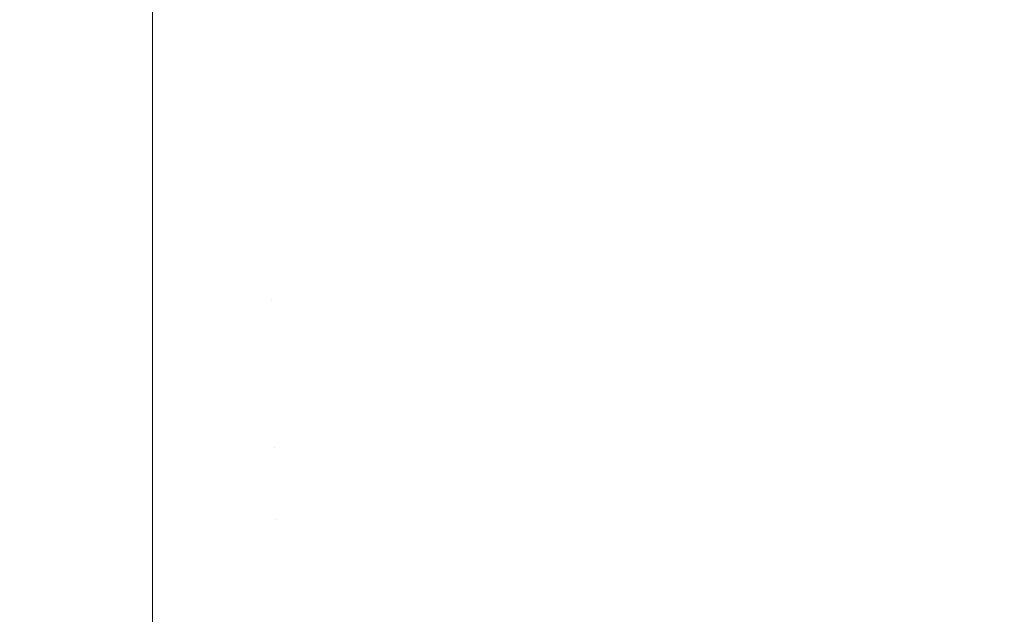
# Model space of a CAD drawing. Header units: centimetres. Extents: x -17.1 to 18.2, y 4.2 to 6.
# Tile 218 of 256: x 6.2224 to 6.2496, y 4.5327 to 4.5491. Entities that reach past the tile are written whole.
import ezdxf

# ---------------------------------------------------------------- set-up
doc = ezdxf.new("R2010")
doc.units = ezdxf.units.CM
doc.header["$LTSCALE"] = 2.54
doc.layers.add('Lucido design-1', color=7, linetype='Continuous')

# ---------------------------------------------------------------- blocks, each defined once
blk = doc.blocks.new('Gruppo-3-1')
at = {"color": 7, "linetype": 'Continuous', "lineweight": 9}
blk.add_3dface([(-17.020308, 5.900212, -2276.22217), (-17.020308, 4.300212, -2276.22217), (18.147234, 4.300212, -2276.22217), (18.147234, 5.900212, -2276.22217)], dxfattribs=at)
for points, invisible_edges in [([(18.147234, 5.900212, -2277.02217), (6.24222, 4.401209, -2277.02217), (6.247738, 4.402007, -2277.02217)], 9), ([(6.24222, 4.401209, -2277.02217), (18.147234, 5.900212, -2277.02217), (18.147234, 4.300212, -2277.02217)], 9), ([(18.147234, 5.900212, -2277.02217), (6.247738, 4.402007, -2277.02217), (6.250767, 4.402575, -2277.02217)], 9), ([(6.238614, 4.548837, -2276.637098), (6.238434, 4.551006, -2276.635786), (6.2415, 4.55166, -2276.635786), (6.241725, 4.549501, -2276.637098)], 15), ([(6.235485, 4.548319, -2276.637098), (6.235349, 4.550495, -2276.635786), (6.238434, 4.551006, -2276.635786), (6.238614, 4.548837, -2276.637098)], 15), ([(6.247874, 4.551257, -2276.637098), (6.248183, 4.549149, -2276.63847), (6.245079, 4.548187, -2276.63847), (6.244813, 4.550308, -2276.637098)], 15), ([(6.232342, 4.547947, -2276.637098), (6.232251, 4.550129, -2276.635786), (6.235349, 4.550495, -2276.635786), (6.235485, 4.548319, -2276.637098)], 15), ([(6.226033, 4.546482, -2276.637831), (-5.099108, 4.546482, -2276.637831), (-5.099108, 4.550212, -2276.635567), (6.226033, 4.550212, -2276.635567)], 5), ([(6.226033, 4.546482, -2276.637831), (6.226033, 4.550212, -2276.635567), (6.229144, 4.549909, -2276.635786), (6.22919, 4.547724, -2276.637098)], 14), ([(6.244813, 4.550308, -2276.637098), (6.245079, 4.548187, -2276.63847), (6.241947, 4.547368, -2276.63847), (6.241725, 4.549501, -2276.637098)], 15), ([(6.248488, 4.547071, -2276.639901), (6.248183, 4.549149, -2276.63847), (6.251256, 4.550252, -2276.63847), (6.251603, 4.548189, -2276.639901)], 15), ([(6.22919, 4.547724, -2276.637098), (6.229144, 4.549909, -2276.635786), (6.232251, 4.550129, -2276.635786), (6.232342, 4.547947, -2276.637098)], 15), ([(6.241725, 4.549501, -2276.637098), (6.241947, 4.547368, -2276.63847), (6.238792, 4.546695, -2276.63847), (6.238614, 4.548837, -2276.637098)], 15), ([(6.245341, 4.546096, -2276.639901), (6.245079, 4.548187, -2276.63847), (6.248183, 4.549149, -2276.63847), (6.248488, 4.547071, -2276.639901)], 15), ([(6.238614, 4.548837, -2276.637098), (6.238792, 4.546695, -2276.63847), (6.235618, 4.546169, -2276.63847), (6.235485, 4.548319, -2276.637098)], 15), ([(6.235485, 4.548319, -2276.637098), (6.235618, 4.546169, -2276.63847), (6.232431, 4.545793, -2276.63847), (6.232342, 4.547947, -2276.637098)], 15), ([(6.242166, 4.545266, -2276.639901), (6.241947, 4.547368, -2276.63847), (6.245079, 4.548187, -2276.63847), (6.245341, 4.546096, -2276.639901)], 15), ([(6.251603, 4.548189, -2276.639901), (6.251945, 4.546158, -2276.64139), (6.248788, 4.545025, -2276.64139), (6.248488, 4.547071, -2276.639901)], 15), ([(6.232342, 4.547947, -2276.637098), (6.232431, 4.545793, -2276.63847), (6.229234, 4.545567, -2276.63847), (6.22919, 4.547724, -2276.637098)], 15), ([(6.22919, 4.547724, -2276.637098), (6.229234, 4.545567, -2276.63847), (6.226033, 4.546482, -2276.637831)], 11), ([(6.238967, 4.544583, -2276.639901), (6.238792, 4.546695, -2276.63847), (6.241947, 4.547368, -2276.63847), (6.242166, 4.545266, -2276.639901)], 15), ([(6.248488, 4.547071, -2276.639901), (6.248788, 4.545025, -2276.64139), (6.245599, 4.544037, -2276.64139), (6.245341, 4.546096, -2276.639901)], 15), ([(6.23575, 4.54405, -2276.639901), (6.235618, 4.546169, -2276.63847), (6.238792, 4.546695, -2276.63847), (6.238967, 4.544583, -2276.639901)], 15), ([(6.226033, 4.542854, -2276.640255), (-5.099108, 4.542854, -2276.640255), (-5.099108, 4.546482, -2276.637831), (6.226033, 4.546482, -2276.637831)], 5), ([(6.226033, 4.542854, -2276.640255), (6.226033, 4.546482, -2276.637831), (6.229234, 4.545567, -2276.63847), (6.229278, 4.543439, -2276.639901)], 14), ([(6.232519, 4.543669, -2276.639901), (6.232431, 4.545793, -2276.63847), (6.235618, 4.546169, -2276.63847), (6.23575, 4.54405, -2276.639901)], 15), ([(6.249083, 4.543013, -2276.642934), (6.248788, 4.545025, -2276.64139), (6.251945, 4.546158, -2276.64139), (6.252281, 4.54416, -2276.642934)], 15), ([(6.245341, 4.546096, -2276.639901), (6.245599, 4.544037, -2276.64139), (6.242381, 4.543195, -2276.64139), (6.242166, 4.545266, -2276.639901)], 15), ([(6.229278, 4.543439, -2276.639901), (6.229234, 4.545567, -2276.63847), (6.232431, 4.545793, -2276.63847), (6.232519, 4.543669, -2276.639901)], 15), ([(6.242166, 4.545266, -2276.639901), (6.242381, 4.543195, -2276.64139), (6.23914, 4.542504, -2276.64139), (6.238967, 4.544583, -2276.639901)], 15), ([(6.245852, 4.542012, -2276.642934), (6.245599, 4.544037, -2276.64139), (6.248788, 4.545025, -2276.64139), (6.249083, 4.543013, -2276.642934)], 15), ([(6.238967, 4.544583, -2276.639901), (6.23914, 4.542504, -2276.64139), (6.23588, 4.541964, -2276.64139), (6.23575, 4.54405, -2276.639901)], 15), ([(6.23575, 4.54405, -2276.639901), (6.23588, 4.541964, -2276.64139), (6.232606, 4.541577, -2276.64139), (6.232519, 4.543669, -2276.639901)], 15), ([(6.242593, 4.541159, -2276.642934), (6.242381, 4.543195, -2276.64139), (6.245599, 4.544037, -2276.64139), (6.245852, 4.542012, -2276.642934)], 15), ([(6.252281, 4.54416, -2276.642934), (6.252611, 4.542198, -2276.644535), (6.249373, 4.541037, -2276.644535), (6.249083, 4.543013, -2276.642934)], 15), ([(6.232519, 4.543669, -2276.639901), (6.232606, 4.541577, -2276.64139), (6.229322, 4.541344, -2276.64139), (6.229278, 4.543439, -2276.639901)], 15), ([(6.229278, 4.543439, -2276.639901), (6.229322, 4.541344, -2276.64139), (6.226033, 4.542854, -2276.640255)], 11), ([(6.23931, 4.540459, -2276.642934), (6.23914, 4.542504, -2276.64139), (6.242381, 4.543195, -2276.64139), (6.242593, 4.541159, -2276.642934)], 15), ([(6.226033, 4.539336, -2276.642835), (-5.099108, 4.539336, -2276.642835), (-5.099108, 4.542854, -2276.640255), (6.226033, 4.542854, -2276.640255)], 5), ([(6.226033, 4.539336, -2276.642835), (6.226033, 4.542854, -2276.640255), (6.229322, 4.541344, -2276.64139)], 10), ([(6.249083, 4.543013, -2276.642934), (6.249373, 4.541037, -2276.644535), (6.246101, 4.540023, -2276.644535), (6.245852, 4.542012, -2276.642934)], 15), ([(6.236008, 4.539912, -2276.642934), (6.23588, 4.541964, -2276.64139), (6.23914, 4.542504, -2276.64139), (6.23931, 4.540459, -2276.642934)], 15), ([(6.249657, 4.539099, -2276.646189), (6.249373, 4.541037, -2276.644535), (6.252611, 4.542198, -2276.644535), (6.252934, 4.540275, -2276.646189)], 15), ([(6.232691, 4.53952, -2276.642934), (6.232606, 4.541577, -2276.64139), (6.23588, 4.541964, -2276.64139), (6.236008, 4.539912, -2276.642934)], 15), ([(6.245852, 4.542012, -2276.642934), (6.246101, 4.540023, -2276.644535), (6.242801, 4.53916, -2276.644535), (6.242593, 4.541159, -2276.642934)], 15), ([(6.229364, 4.539285, -2276.642934), (6.229322, 4.541344, -2276.64139), (6.232606, 4.541577, -2276.64139), (6.232691, 4.53952, -2276.642934)], 15), ([(6.229322, 4.541344, -2276.64139), (6.229364, 4.539285, -2276.642934), (6.226033, 4.539336, -2276.642835)], 11), ([(6.242593, 4.541159, -2276.642934), (6.242801, 4.53916, -2276.644535), (6.239477, 4.538451, -2276.644535), (6.23931, 4.540459, -2276.642934)], 15), ([(6.246346, 4.538073, -2276.646189), (6.246101, 4.540023, -2276.644535), (6.249373, 4.541037, -2276.644535), (6.249657, 4.539099, -2276.646189)], 15), ([(6.23931, 4.540459, -2276.642934), (6.239477, 4.538451, -2276.644535), (6.236133, 4.537897, -2276.644535), (6.236008, 4.539912, -2276.642934)], 15), ([(6.236008, 4.539912, -2276.642934), (6.236133, 4.537897, -2276.644535), (6.232775, 4.5375, -2276.644535), (6.232691, 4.53952, -2276.642934)], 15), ([(6.243005, 4.5372, -2276.646189), (6.242801, 4.53916, -2276.644535), (6.246101, 4.540023, -2276.644535), (6.246346, 4.538073, -2276.646189)], 15), ([(6.226033, 4.535933, -2276.645566), (-5.099108, 4.535933, -2276.645566), (-5.099108, 4.539336, -2276.642835), (6.226033, 4.539336, -2276.642835)], 5), ([(6.226033, 4.539336, -2276.642835), (6.229364, 4.539285, -2276.642934), (6.229406, 4.537262, -2276.644535)], 11), ([(6.229406, 4.537262, -2276.644535), (6.226033, 4.535933, -2276.645566), (6.226033, 4.539336, -2276.642835)], 9), ([(6.232691, 4.53952, -2276.642934), (6.232775, 4.5375, -2276.644535), (6.229406, 4.537262, -2276.644535), (6.229364, 4.539285, -2276.642934)], 15), ([(6.239641, 4.536482, -2276.646189), (6.239477, 4.538451, -2276.644535), (6.242801, 4.53916, -2276.644535), (6.243005, 4.5372, -2276.646189)], 15), ([(6.249657, 4.539099, -2276.646189), (6.249935, 4.537202, -2276.647895), (6.246585, 4.536164, -2276.647895), (6.246346, 4.538073, -2276.646189)], 15), ([(6.236256, 4.535921, -2276.646189), (6.236133, 4.537897, -2276.644535), (6.239477, 4.538451, -2276.644535), (6.239641, 4.536482, -2276.646189)], 15), ([(6.246346, 4.538073, -2276.646189), (6.246585, 4.536164, -2276.647895), (6.243205, 4.53528, -2276.647895), (6.243005, 4.5372, -2276.646189)], 15), ([(6.232857, 4.53552, -2276.646189), (6.232775, 4.5375, -2276.644535), (6.236133, 4.537897, -2276.644535), (6.236256, 4.535921, -2276.646189)], 15), ([(6.229447, 4.535278, -2276.646189), (6.229406, 4.537262, -2276.644535), (6.232775, 4.5375, -2276.644535), (6.232857, 4.53552, -2276.646189)], 15), ([(6.226033, 4.535933, -2276.645566), (6.229406, 4.537262, -2276.644535), (6.229447, 4.535278, -2276.646189)], 11), ([(6.243005, 4.5372, -2276.646189), (6.243205, 4.53528, -2276.647895), (6.239801, 4.534554, -2276.647895), (6.239641, 4.536482, -2276.646189)], 15), ([(6.246819, 4.534298, -2276.649653), (6.246585, 4.536164, -2276.647895), (6.249935, 4.537202, -2276.647895), (6.250207, 4.535348, -2276.649653)], 15), ([(6.239641, 4.536482, -2276.646189), (6.239801, 4.534554, -2276.647895), (6.236377, 4.533987, -2276.647895), (6.236256, 4.535921, -2276.646189)], 15), ([(6.243401, 4.533404, -2276.649653), (6.243205, 4.53528, -2276.647895), (6.246585, 4.536164, -2276.647895), (6.246819, 4.534298, -2276.649653)], 15), ([(6.226033, 4.532653, -2276.648442), (-5.099108, 4.532653, -2276.648442), (-5.099108, 4.535933, -2276.645566), (6.226033, 4.535933, -2276.645566)], 5), ([(6.229447, 4.535278, -2276.646189), (6.229488, 4.533336, -2276.647895), (6.226033, 4.532653, -2276.648442), (6.226033, 4.535933, -2276.645566)], 11), ([(6.236256, 4.535921, -2276.646189), (6.236377, 4.533987, -2276.647895), (6.232937, 4.533581, -2276.647895), (6.232857, 4.53552, -2276.646189)], 15), ([(6.232857, 4.53552, -2276.646189), (6.232937, 4.533581, -2276.647895), (6.229488, 4.533336, -2276.647895), (6.229447, 4.535278, -2276.646189)], 15), ([(6.239958, 4.532669, -2276.649653), (6.239801, 4.534554, -2276.647895), (6.243205, 4.53528, -2276.647895), (6.243401, 4.533404, -2276.649653)], 15), ([(6.250207, 4.535348, -2276.649653), (6.250472, 4.533537, -2276.651459), (6.247047, 4.532476, -2276.651459), (6.246819, 4.534298, -2276.649653)], 15), ([(6.236494, 4.532096, -2276.649653), (6.236377, 4.533987, -2276.647895), (6.239801, 4.534554, -2276.647895), (6.239958, 4.532669, -2276.649653)], 15), ([(6.246819, 4.534298, -2276.649653), (6.247047, 4.532476, -2276.651459), (6.243591, 4.531573, -2276.651459), (6.243401, 4.533404, -2276.649653)], 15), ([(6.233016, 4.531685, -2276.649653), (6.232937, 4.533581, -2276.647895), (6.236377, 4.533987, -2276.647895), (6.236494, 4.532096, -2276.649653)], 15), ([(6.226033, 4.532653, -2276.648442), (6.229488, 4.533336, -2276.647895), (6.229527, 4.531438, -2276.649653)], 11), ([(6.229527, 4.531438, -2276.649653), (6.229488, 4.533336, -2276.647895), (6.232937, 4.533581, -2276.647895), (6.233016, 4.531685, -2276.649653)], 15), ([(6.243401, 4.533404, -2276.649653), (6.243591, 4.531573, -2276.651459), (6.24011, 4.53083, -2276.651459), (6.239958, 4.532669, -2276.649653)], 15), ([(6.247159, 4.531582, -2276.65238), (6.247047, 4.532476, -2276.651459), (6.250472, 4.533537, -2276.651459), (6.250603, 4.53265, -2276.65238)], 15), ([(6.226033, 4.529501, -2276.651459), (6.226033, 4.532653, -2276.648442), (6.229527, 4.531438, -2276.649653)], 10), ([(6.239958, 4.532669, -2276.649653), (6.24011, 4.53083, -2276.651459), (6.236609, 4.53025, -2276.651459), (6.236494, 4.532096, -2276.649653)], 15)]:
    blk.add_3dface(points, dxfattribs=dict(at, invisible_edges=invisible_edges))
blk = doc.blocks.new('Gruppo-4-1')
at = {"color": 7}
blk.add_blockref('Gruppo-3-1', (0, 0), dxfattribs=at)

msp = doc.modelspace()

# ---------------------------------------------------------------- block references
at = {"layer": 'Lucido design-1', "color": 7}
msp.add_blockref('Gruppo-4-1', (0, 0), dxfattribs=at)

doc.saveas('drawing.dxf')
